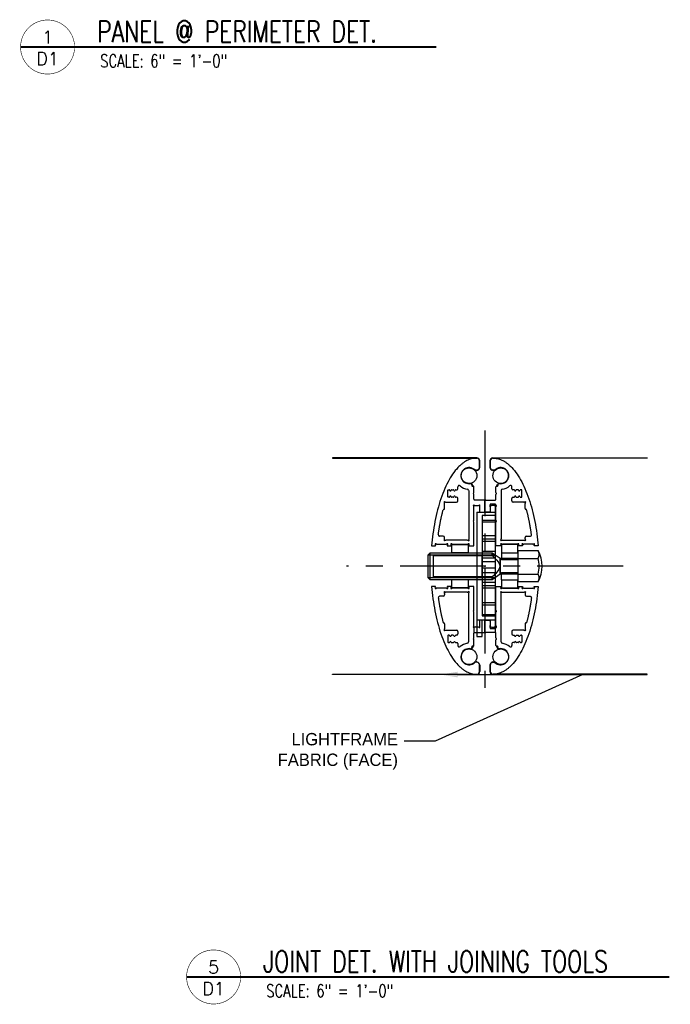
# Model space of a CAD drawing. Header units: inches. Extents: x 0 to 70.2, y -46 to 53.5.
# Tile 2 of 45: x 24.1 to 33.6, y -26 to -11.7. Entities that reach past the tile are written whole.
import ezdxf
from ezdxf import colors
from ezdxf.entities.mleader import LeaderData, LeaderLine
from ezdxf.enums import TextEntityAlignment as Align
from ezdxf.math import Vec2, Vec3

# ---------------------------------------------------------------- set-up
doc = ezdxf.new("R2010")
doc.units = ezdxf.units.IN
doc.header["$MEASUREMENT"] = 0
doc.linetypes.add('CENTER', pattern=[2, 1.25, -0.25, 0.25, -0.25])
for name, color, linetype in [('1-MOUNT', 155, 'Continuous'), ('1-PANEL EDGE', 2, 'Continuous'), ('1-REF', 4, 'Continuous'), ('1-TEXT', 2, 'Continuous'), ('1-TITLE', 4, 'Continuous')]:
    doc.layers.add(name, color=color, linetype=linetype)
doc.styles.add('TEXT', font='romans.shx')

# ---------------------------------------------------------------- blocks, each defined once
blk = doc.blocks.new('A$C5DA87F7D')
at = {"layer": '1-MOUNT'}
for p, q in [((-0.079, 1.535), (-0.079, 1.44)), ((-0.079, 1.44), (-0.079, 1.535)), ((-0.075, 1.44), (-0.075, 1.535)), ((0.075, 1.44), (0.075, 1.535)), ((0.079, 1.535), (0.079, 1.44)), ((0.079, 1.44), (0.079, 1.535)), ((-0.125, 1.397), (-0.143, 1.4)), ((-0.143, 1.4), (-0.125, 1.397)), ((-0.143, 1.396), (-0.126, 1.393)), ((-0.104, 1.403), (-0.119, 1.398)), ((-0.119, 1.398), (-0.104, 1.403)), ((-0.117, 1.394), (-0.103, 1.399)), ((0.117, 1.394), (0.103, 1.399)), ((0.104, 1.403), (0.119, 1.398)), ((0.119, 1.398), (0.104, 1.403)), ((0.125, 1.397), (0.143, 1.4)), ((0.143, 1.4), (0.125, 1.397)), ((0.143, 1.396), (0.126, 1.393)), ((-0.394, 1.125), (-0.394, 1.157)), ((-0.206, 1.203), (-0.199, 1.202)), ((-0.199, 1.202), (-0.206, 1.203)), ((-0.198, 1.206), (-0.205, 1.207)), ((-0.19, 1.195), (-0.179, 1.173)), ((-0.175, 1.175), (-0.186, 1.197)), ((-0.179, 1.173), (-0.175, 1.175)), ((-0.161, 1.073), (-0.161, 1.155)), ((0.161, 1.073), (0.161, 1.155)), ((0.175, 1.175), (0.186, 1.197)), ((0.179, 1.173), (0.175, 1.175)), ((0.19, 1.195), (0.179, 1.173)), ((0.198, 1.206), (0.205, 1.207)), ((0.206, 1.203), (0.199, 1.202)), ((0.199, 1.202), (0.206, 1.203)), ((0.394, 1.125), (0.394, 1.157)), ((-0.539, 1.011), (-0.539, 1.107)), ((-0.533, 1.113), (-0.52, 1.113)), ((-0.52, 1.005), (-0.533, 1.005)), ((-0.484, 1.113), (-0.461, 1.113)), ((-0.461, 1.005), (-0.484, 1.005)), ((-0.425, 1.113), (-0.406, 1.113)), ((-0.413, 1.005), (-0.425, 1.005)), ((-0.236, 1.104), (-0.236, 0.397)), ((-0.161, 1.039), (-0.161, 1.045)), ((-0.161, 0.976), (-0.161, 1.039)), ((0.161, 1.039), (0.161, 1.045)), ((0.161, 0.976), (0.161, 1.039)), ((0.236, 1.104), (0.236, 0.397)), ((0.425, 1.113), (0.406, 1.113)), ((0.413, 1.005), (0.425, 1.005)), ((0.484, 1.113), (0.461, 1.113)), ((0.461, 1.005), (0.484, 1.005)), ((0.533, 1.113), (0.52, 1.113)), ((0.52, 1.005), (0.533, 1.005)), ((0.539, 1.011), (0.539, 1.107)), ((-0.587, 0.839), (-0.587, 0.914)), ((-0.567, 0.933), (-0.413, 0.933)), ((-0.394, 0.953), (-0.394, 0.985)), ((-0.161, 0.669), (-0.161, 0.866)), ((-0.012, 0.964), (-0.15, 0.964)), ((-0.142, 0.886), (-0.098, 0.886)), ((-0.079, 0.866), (-0.079, 0.799)), ((0, 0.799), (0, 0.952)), ((0, 0.799), (0, 0.952)), ((0.012, 0.964), (0.15, 0.964)), ((0.157, 0.906), (0.079, 0.906)), ((0.079, 0.906), (0.079, 0.787)), ((0.079, 0.866), (0.079, 0.799)), ((0.142, 0.886), (0.098, 0.886)), ((0.157, -0.906), (0.157, 0.906)), ((0.161, 0.669), (0.161, 0.866)), ((0.394, 0.953), (0.394, 0.985)), ((0.567, 0.933), (0.413, 0.933)), ((0.587, 0.839), (0.587, 0.914)), ((-0.598, 0.827), (-0.597, 0.827)), ((-0.118, 0.787), (0.157, 0.787)), ((-0.118, 0.787), (-0.118, -1.024)), ((-0.067, 0.787), (-0.012, 0.787)), ((0.067, 0.787), (0.012, 0.787)), ((0.598, 0.827), (0.597, 0.827)), ((-0.161, 0.295), (-0.161, 0.642)), ((0.157, 0.666), (-0.039, 0.666)), ((0.157, 0.64), (-0.039, 0.64)), ((0.161, 0.295), (0.161, 0.642)), ((-0.606, 0.437), (-0.659, 0.437)), ((0.157, 0.442), (-0.039, 0.442)), ((0.606, 0.437), (0.659, 0.437)), ((-0.776, 0.295), (-0.717, 0.295)), ((-0.717, 0.295), (-0.717, 0.3)), ((-0.697, 0.319), (-0.567, 0.319)), ((-0.587, 0.397), (-0.587, 0.417)), ((-0.256, 0.378), (-0.567, 0.378)), ((-0.547, 0.3), (-0.547, 0.295)), ((-0.547, 0.295), (-0.488, 0.295)), ((-0.488, 0.295), (-0.488, 0.3)), ((-0.48, 0.197), (-0.48, 0.315)), ((-0.48, 0.315), (-0.244, 0.315)), ((-0.469, 0.319), (-0.256, 0.319)), ((-0.244, 0.315), (-0.244, 0.197)), ((-0.236, 0.3), (-0.236, 0.295)), ((-0.236, 0.295), (-0.161, 0.295)), ((0.157, 0.396), (-0.039, 0.396)), ((0.157, 0.362), (-0.039, 0.362)), ((0.236, 0.295), (0.161, 0.295)), ((0.236, 0.3), (0.236, 0.295)), ((0.48, 0.315), (0.244, 0.315)), ((0.244, 0.315), (0.244, 0.197)), ((0.256, 0.378), (0.567, 0.378)), ((0.469, 0.319), (0.256, 0.319)), ((0.48, 0.197), (0.48, 0.315)), ((0.488, 0.295), (0.488, 0.3)), ((0.547, 0.295), (0.488, 0.295)), ((0.547, 0.3), (0.547, 0.295)), ((0.697, 0.319), (0.567, 0.319)), ((0.587, 0.397), (0.587, 0.417)), ((0.717, 0.295), (0.717, 0.3)), ((0.776, 0.295), (0.717, 0.295)), ((-0.827, 0.167), (-0.797, 0.197)), ((-0.827, 0.167), (0.151, 0.167)), ((-0.827, -0.167), (-0.827, 0.167)), ((-0.797, 0.197), (0.106, 0.197)), ((-0.797, -0.197), (-0.797, 0.197)), ((-0.748, 0.154), (0.106, 0.154)), ((-0.748, -0.154), (-0.748, 0.154)), ((-0.244, 0.197), (-0.48, 0.197)), ((0.157, 0.216), (-0.039, 0.216)), ((-0.039, -0.154), (-0.039, 0.154)), ((0.157, 0.149), (-0.039, 0.149)), ((0.106, 0.154), (0.106, 0.197)), ((0.106, 0.197), (0.224, 0.118)), ((0.244, 0.197), (0.48, 0.197)), ((0.244, 0.197), (0.244, 0.118)), ((0.48, 0.228), (0.48, -0.228)), ((0.48, 0.228), (0.776, 0.228)), ((0.157, 0.116), (-0.039, 0.116)), ((0.157, 0.062), (-0.039, 0.062)), ((0.224, 0.118), (0.244, 0.098)), ((0.224, 0.118), (0.48, 0.118)), ((0.224, 0.118), (0.224, -0.118)), ((0.224, -0.118), (0.224, 0.118)), ((0.244, 0.098), (0.48, 0.098)), ((0.48, 0.114), (0.776, 0.114)), ((0.157, -0.027), (-0.039, -0.027)), ((0.157, -0.098), (-0.039, -0.098)), ((0.224, -0.118), (0.106, -0.197)), ((0.224, -0.118), (0.244, -0.098)), ((0.48, -0.118), (0.224, -0.118)), ((0.48, -0.098), (0.244, -0.098)), ((0.244, -0.197), (0.244, -0.118)), ((0.48, -0.114), (0.776, -0.114)), ((0.151, -0.167), (-0.827, -0.167)), ((-0.827, -0.167), (-0.797, -0.197)), ((0.106, -0.197), (-0.797, -0.197)), ((0.106, -0.154), (-0.748, -0.154)), ((-0.244, -0.197), (-0.48, -0.197)), ((-0.48, -0.315), (-0.48, -0.197)), ((-0.244, -0.197), (-0.244, -0.315)), ((0.157, -0.236), (-0.039, -0.236)), ((0.106, -0.197), (0.106, -0.154)), ((0.244, -0.197), (0.48, -0.197)), ((0.244, -0.197), (0.244, -0.315)), ((0.48, -0.315), (0.48, -0.197)), ((0.776, -0.228), (0.48, -0.228)), ((-0.717, -0.295), (-0.776, -0.295)), ((-0.717, -0.3), (-0.717, -0.295)), ((-0.567, -0.319), (-0.697, -0.319)), ((-0.587, -0.397), (-0.587, -0.417)), ((-0.256, -0.378), (-0.567, -0.378)), ((-0.488, -0.295), (-0.547, -0.295)), ((-0.547, -0.295), (-0.547, -0.3)), ((-0.488, -0.3), (-0.488, -0.295)), ((-0.244, -0.315), (-0.48, -0.315)), ((-0.256, -0.319), (-0.469, -0.319)), ((-0.161, -0.295), (-0.236, -0.295)), ((-0.236, -0.295), (-0.236, -0.3)), ((-0.236, -1.104), (-0.236, -0.397)), ((-0.161, -0.642), (-0.161, -0.295)), ((0.157, -0.287), (-0.039, -0.287)), ((0.157, -0.322), (-0.039, -0.322)), ((0.161, -0.642), (0.161, -0.295)), ((0.161, -0.295), (0.236, -0.295)), ((0.236, -0.295), (0.236, -0.3)), ((0.236, -1.104), (0.236, -0.397)), ((0.244, -0.315), (0.48, -0.315)), ((0.256, -0.319), (0.469, -0.319)), ((0.256, -0.378), (0.567, -0.378)), ((0.488, -0.3), (0.488, -0.295)), ((0.488, -0.295), (0.547, -0.295)), ((0.547, -0.295), (0.547, -0.3)), ((0.567, -0.319), (0.697, -0.319)), ((0.587, -0.397), (0.587, -0.417)), ((0.717, -0.3), (0.717, -0.295)), ((0.717, -0.295), (0.776, -0.295)), ((-0.606, -0.437), (-0.659, -0.437)), ((0.157, -0.534), (-0.039, -0.534)), ((0.157, -0.57), (-0.039, -0.57)), ((0.606, -0.437), (0.659, -0.437)), ((-0.161, -0.866), (-0.161, -0.669)), ((0.157, -0.71), (-0.039, -0.71)), ((0.161, -0.866), (0.161, -0.669)), ((-0.598, -0.827), (-0.597, -0.827)), ((-0.587, -0.839), (-0.587, -0.914)), ((0.157, -0.787), (-0.118, -0.787)), ((-0.079, -0.799), (-0.079, -0.866)), ((-0.012, -0.787), (-0.067, -0.787)), ((-0.039, -1.024), (-0.039, -0.787)), ((0, -0.952), (0, -0.799)), ((0, -0.952), (0, -0.799)), ((0.012, -0.787), (0.067, -0.787)), ((0.079, -0.787), (0.079, -0.906)), ((0.079, -0.799), (0.079, -0.866)), ((0.587, -0.839), (0.587, -0.914)), ((0.598, -0.827), (0.597, -0.827)), ((-0.567, -0.933), (-0.413, -0.933)), ((-0.394, -0.953), (-0.394, -0.985)), ((-0.161, -1.039), (-0.161, -0.976)), ((-0.157, -0.967), (-0.157, -0.892)), ((-0.15, -0.964), (-0.012, -0.964)), ((-0.098, -0.886), (-0.142, -0.886)), ((0.15, -0.964), (0.012, -0.964)), ((0.079, -0.906), (0.157, -0.906)), ((0.098, -0.886), (0.142, -0.886)), ((0.157, -0.967), (0.157, -0.892)), ((0.161, -1.039), (0.161, -0.976)), ((0.394, -0.953), (0.394, -0.985)), ((0.567, -0.933), (0.413, -0.933)), ((-0.539, -1.011), (-0.539, -1.107)), ((-0.52, -1.005), (-0.533, -1.005)), ((-0.533, -1.113), (-0.52, -1.113)), ((-0.461, -1.005), (-0.484, -1.005)), ((-0.484, -1.113), (-0.461, -1.113)), ((-0.413, -1.005), (-0.425, -1.005)), ((-0.425, -1.113), (-0.406, -1.113)), ((-0.394, -1.125), (-0.394, -1.157)), ((-0.161, -1.045), (-0.161, -1.039)), ((-0.161, -1.155), (-0.161, -1.073)), ((-0.118, -1.024), (-0.039, -1.024)), ((0.161, -1.045), (0.161, -1.039)), ((0.161, -1.155), (0.161, -1.073)), ((0.394, -1.125), (0.394, -1.157)), ((0.425, -1.113), (0.406, -1.113)), ((0.413, -1.005), (0.425, -1.005)), ((0.461, -1.005), (0.484, -1.005)), ((0.484, -1.113), (0.461, -1.113)), ((0.52, -1.005), (0.533, -1.005)), ((0.533, -1.113), (0.52, -1.113)), ((0.539, -1.011), (0.539, -1.107)), ((-0.206, -1.203), (-0.199, -1.202)), ((-0.206, -1.203), (-0.199, -1.202)), ((-0.198, -1.206), (-0.205, -1.207)), ((-0.19, -1.195), (-0.179, -1.173)), ((-0.175, -1.175), (-0.186, -1.197)), ((-0.179, -1.173), (-0.175, -1.175)), ((0.179, -1.173), (0.175, -1.175)), ((0.175, -1.175), (0.186, -1.197)), ((0.19, -1.195), (0.179, -1.173)), ((0.198, -1.206), (0.205, -1.207)), ((0.206, -1.203), (0.199, -1.202)), ((0.206, -1.203), (0.199, -1.202)), ((-0.143, -1.396), (-0.126, -1.393)), ((-0.125, -1.397), (-0.143, -1.4)), ((-0.125, -1.397), (-0.143, -1.4)), ((-0.104, -1.403), (-0.119, -1.398)), ((-0.104, -1.403), (-0.119, -1.398)), ((-0.117, -1.394), (-0.103, -1.399)), ((0.117, -1.394), (0.103, -1.399)), ((0.104, -1.403), (0.119, -1.398)), ((0.104, -1.403), (0.119, -1.398)), ((0.125, -1.397), (0.143, -1.4)), ((0.125, -1.397), (0.143, -1.4)), ((0.143, -1.396), (0.126, -1.393)), ((-0.079, -1.535), (-0.079, -1.44)), ((-0.079, -1.535), (-0.079, -1.44)), ((-0.075, -1.44), (-0.075, -1.535)), ((0.075, -1.44), (0.075, -1.535)), ((0.079, -1.535), (0.079, -1.44)), ((0.079, -1.535), (0.079, -1.44))]:
    blk.add_line(p, q, dxfattribs=at)
blk.add_lwpolyline([(-0.039, -0.723), (0.157, -0.723), (0.157, 0.738), (-0.039, 0.738), (-0.039, -0.723)], dxfattribs=at)
for centre in [(-0.231, 1.319), (0.231, 1.319), (-0.231, -1.319), (0.231, -1.319)]:
    blk.add_circle(centre, 0.114, dxfattribs=at)
for centre, radius, start, end in [((-0.118, 1.535), 0.0433, 360, 90), ((0.118, 1.535), 0.0433, 90, 180), ((-0.231, 1.319), 0.118, 44.6831, 280.7063), ((-0.231, 1.319), 0.118, 44.6831, 280.7063), ((-0.118, 1.535), 0.0394, 0, 90), ((-0.118, 1.535), 0.0394, 0, 90), ((-0.118, 1.44), 0.0394, 290.3422, 0), ((-0.118, 1.44), 0.0394, 290.3422, 0), ((-0.118, 1.44), 0.0433, 290.3422, 360), ((0.118, 1.44), 0.0433, 180, 249.6578), ((0.118, 1.535), 0.0394, 90, 180), ((0.118, 1.535), 0.0394, 90, 180), ((0.118, 1.44), 0.0394, 180, 249.6578), ((0.118, 1.44), 0.0394, 180, 249.6578), ((0.231, 1.319), 0.118, 259.2937, 135.3169), ((0.231, 1.319), 0.118, 259.2937, 135.3169), ((-0.141, 1.408), 0.00787, 224.6831, 260.3422), ((-0.141, 1.408), 0.00787, 224.6831, 260.3422), ((-0.123, 1.409), 0.0157, 260.3422, 290.3422), ((-0.123, 1.409), 0.0118, 260.3422, 290.3422), ((-0.123, 1.409), 0.0118, 260.3422, 290.3422), ((0.123, 1.409), 0.0157, 249.6578, 279.6578), ((0.123, 1.409), 0.0118, 249.6578, 279.6578), ((0.123, 1.409), 0.0118, 249.6578, 279.6578), ((0.141, 1.408), 0.00787, 279.6578, 315.3169), ((0.141, 1.408), 0.00787, 279.6578, 315.3169), ((-0.374, 1.157), 0.0197, 48.592, 180), ((-0.231, 1.319), 0.197, 228.592, 263.3409), ((-0.207, 1.195), 0.00787, 80.3422, 100.7063), ((-0.207, 1.195), 0.00787, 80.3422, 100.7063), ((-0.201, 1.19), 0.0118, 24.3586, 80.3422), ((-0.201, 1.19), 0.0118, 328.375, 80.3422), ((-0.201, 1.19), 0.0157, 24.612, 80.3422), ((-0.18, 1.178), 0.0118, 148.375, 287.8118), ((-0.173, 1.155), 0.0118, 0, 107.8118), ((0.173, 1.155), 0.0118, 72.1882, 180), ((0.18, 1.178), 0.0118, 252.1882, 31.625), ((0.201, 1.19), 0.0157, 99.6578, 155.388), ((0.201, 1.19), 0.0118, 99.6578, 211.625), ((0.201, 1.19), 0.0118, 99.6578, 155.6414), ((0.207, 1.195), 0.00787, 79.2937, 99.6578), ((0.207, 1.195), 0.00787, 79.2937, 99.6578), ((0.231, 1.319), 0.197, 276.6591, 311.408), ((0.374, 1.157), 0.0197, 0, 131.408), ((-0.533, 1.107), 0.00591, 90, 180), ((-0.533, 1.011), 0.00591, 180, 270), ((-0.52, 1.105), 0.00787, 6.3794, 90), ((-0.52, 1.013), 0.00787, 270, 353.6206), ((-0.502, 1.107), 0.00984, 186.3794, 353.6206), ((-0.502, 1.011), 0.00984, 6.3794, 173.6206), ((-0.484, 1.105), 0.00787, 90, 173.6206), ((-0.484, 1.013), 0.00787, 186.3794, 270), ((-0.461, 1.105), 0.00787, 6.3794, 90), ((-0.461, 1.013), 0.00787, 270, 353.6206), ((-0.443, 1.107), 0.00984, 186.3794, 353.6206), ((-0.443, 1.011), 0.00984, 6.3794, 173.6206), ((-0.425, 1.105), 0.00787, 90, 173.6206), ((-0.425, 1.013), 0.00787, 186.3794, 270), ((-0.413, 0.985), 0.0197, 0, 90), ((-0.406, 1.125), 0.0118, 270, 0), ((-0.256, 1.104), 0.0197, 0, 83.3409), ((-0.161, 1.059), 0.00787, 120, 240), ((-0.169, 1.073), 0.00787, 300, 0), ((-0.169, 1.045), 0.00787, 0, 60), ((0.169, 1.073), 0.00787, 180, 240), ((0.169, 1.045), 0.00787, 120, 180), ((0.161, 1.059), 0.00787, 300, 60), ((0.256, 1.104), 0.0197, 96.6591, 180), ((0.406, 1.125), 0.0118, 180, 270), ((0.413, 0.985), 0.0197, 90, 180), ((0.425, 1.105), 0.00787, 6.3794, 90), ((0.425, 1.013), 0.00787, 270, 353.6206), ((0.443, 1.107), 0.00984, 186.3794, 353.6206), ((0.443, 1.011), 0.00984, 6.3794, 173.6206), ((0.461, 1.105), 0.00787, 90, 173.6206), ((0.461, 1.013), 0.00787, 186.3794, 270), ((0.484, 1.105), 0.00787, 6.3794, 90), ((0.484, 1.013), 0.00787, 270, 353.6206), ((0.502, 1.107), 0.00984, 186.3794, 353.6206), ((0.502, 1.011), 0.00984, 6.3794, 173.6206), ((0.52, 1.105), 0.00787, 90, 173.6206), ((0.52, 1.013), 0.00787, 186.3794, 270), ((0.533, 1.107), 0.00591, 0, 90), ((0.533, 1.011), 0.00591, 270, 0), ((-0.587, 0.933), 0.00787, 45.5847, 224.4153), ((-0.606, 0.914), 0.0197, 0, 44.4153), ((-0.567, 0.953), 0.0197, 225.5847, 270), ((-0.413, 0.953), 0.0197, 270, 0), ((-0.161, 0.886), 0.00787, 45.5847, 224.4153), ((-0.181, 0.866), 0.0197, 0, 44.4153), ((-0.15, 0.976), 0.0118, 180, 270), ((-0.142, 0.905), 0.0197, 225.5847, 270), ((-0.098, 0.905), 0.0197, 270, 314.4153), ((-0.079, 0.886), 0.00787, 315.5847, 134.4153), ((-0.059, 0.866), 0.0197, 135.5847, 180), ((-0.012, 0.952), 0.0118, 0, 90), ((0.012, 0.952), 0.0118, 90, 180), ((0.079, 0.886), 0.00787, 45.5847, 224.4153), ((0.059, 0.866), 0.0197, 0, 44.4153), ((0.098, 0.905), 0.0197, 225.5847, 270), ((0.142, 0.905), 0.0197, 270, 314.4153), ((0.15, 0.976), 0.0118, 270, 0), ((0.161, 0.886), 0.00787, 315.5847, 134.4153), ((0.181, 0.866), 0.0197, 135.5847, 180), ((0.413, 0.953), 0.0197, 180, 270), ((0.567, 0.953), 0.0197, 270, 314.4153), ((0.587, 0.933), 0.00787, 315.5847, 134.4153), ((0.606, 0.914), 0.0197, 135.5847, 180), ((-0.597, 0.815), 0.0118, 95.9265, 165.0366), ((-0.598, 0.839), 0.0118, 275.9265, 0), ((-0.067, 0.799), 0.0118, 180, 270), ((-0.012, 0.799), 0.0118, 270, 0), ((0.012, 0.799), 0.0118, 180, 270), ((0.067, 0.799), 0.0118, 270, 0), ((0.598, 0.839), 0.0118, 180, 264.0735), ((0.597, 0.815), 0.0118, 14.9634, 84.0735), ((-0.161, 0.656), 0.00787, 120, 240), ((-0.169, 0.669), 0.00787, 300, 0), ((-0.169, 0.642), 0.00787, 360, 60), ((0.169, 0.669), 0.00787, 180, 240), ((0.169, 0.642), 0.00787, 120, 180), ((0.161, 0.656), 0.00787, 300, 60), ((-0.659, 0.457), 0.0197, 172.436, 270), ((-0.606, 0.417), 0.0197, 0, 90), ((0.606, 0.417), 0.0197, 90, 180), ((0.659, 0.457), 0.0197, 270, 7.564), ((-0.717, 0.319), 0.00787, 45.5847, 224.4153), ((-0.736, 0.3), 0.0197, 0, 44.4153), ((-0.697, 0.339), 0.0197, 225.5847, 270), ((-0.587, 0.378), 0.00787, 135.5847, 314.4153), ((-0.606, 0.397), 0.0197, 315.5847, 0), ((-0.567, 0.358), 0.0197, 90, 134.4153), ((-0.567, 0.339), 0.0197, 270, 314.4153), ((-0.547, 0.319), 0.00787, 315.5847, 134.4153), ((-0.528, 0.3), 0.0197, 135.5847, 180), ((-0.488, 0.319), 0.00787, 45.5847, 224.4153), ((-0.508, 0.3), 0.0197, 0, 44.4153), ((-0.469, 0.339), 0.0197, 225.5847, 270), ((-0.256, 0.358), 0.0197, 45.5847, 90), ((-0.256, 0.339), 0.0197, 270, 314.4153), ((-0.236, 0.378), 0.00787, 225.5847, 44.4153), ((-0.236, 0.319), 0.00787, 315.5847, 134.4153), ((-0.217, 0.397), 0.0197, 180, 224.4153), ((-0.217, 0.3), 0.0197, 135.5847, 180), ((0.236, 0.378), 0.00787, 135.5847, 314.4153), ((0.236, 0.319), 0.00787, 45.5847, 224.4153), ((0.217, 0.397), 0.0197, 315.5847, 0), ((0.217, 0.3), 0.0197, 0, 44.4153), ((0.256, 0.358), 0.0197, 90, 134.4153), ((0.256, 0.339), 0.0197, 225.5847, 270), ((0.469, 0.339), 0.0197, 270, 314.4153), ((0.488, 0.319), 0.00787, 315.5847, 134.4153), ((0.508, 0.3), 0.0197, 135.5847, 180), ((0.547, 0.319), 0.00787, 45.5847, 224.4153), ((0.528, 0.3), 0.0197, 0, 44.4153), ((0.567, 0.339), 0.0197, 225.5847, 270), ((0.567, 0.358), 0.0197, 45.5847, 90), ((0.587, 0.378), 0.00787, 225.5847, 44.4153), ((0.606, 0.397), 0.0197, 180, 224.4153), ((0.697, 0.339), 0.0197, 270, 314.4153), ((0.717, 0.319), 0.00787, 315.5847, 134.4153), ((0.736, 0.3), 0.0197, 135.5847, 180), ((0.362, 0), 0.472, 331.0967, 28.9033), ((0.362, 0), 0.429, 344.5677, 15.4323), ((-0.717, -0.319), 0.00787, 135.5847, 314.4153), ((-0.736, -0.3), 0.0197, 315.5847, 0), ((-0.697, -0.339), 0.0197, 90, 134.4153), ((-0.606, -0.417), 0.0197, 270, 0), ((-0.587, -0.378), 0.00787, 45.5847, 224.4153), ((-0.606, -0.397), 0.0197, 0, 44.4153), ((-0.567, -0.358), 0.0197, 225.5847, 270), ((-0.567, -0.339), 0.0197, 45.5847, 90), ((-0.547, -0.319), 0.00787, 225.5847, 44.4153), ((-0.528, -0.3), 0.0197, 180, 224.4153), ((-0.488, -0.319), 0.00787, 135.5847, 314.4153), ((-0.508, -0.3), 0.0197, 315.5847, 0), ((-0.469, -0.339), 0.0197, 90, 134.4153), ((-0.256, -0.339), 0.0197, 45.5847, 90), ((-0.256, -0.358), 0.0197, 270, 314.4153), ((-0.236, -0.319), 0.00787, 225.5847, 44.4153), ((-0.236, -0.378), 0.00787, 315.5847, 134.4153), ((-0.217, -0.3), 0.0197, 180, 224.4153), ((-0.217, -0.397), 0.0197, 135.5847, 180), ((0.236, -0.319), 0.00787, 135.5847, 314.4153), ((0.236, -0.378), 0.00787, 45.5847, 224.4153), ((0.217, -0.3), 0.0197, 315.5847, 0), ((0.217, -0.397), 0.0197, 0, 44.4153), ((0.256, -0.339), 0.0197, 90, 134.4153), ((0.256, -0.358), 0.0197, 225.5847, 270), ((0.469, -0.339), 0.0197, 45.5847, 90), ((0.488, -0.319), 0.00787, 225.5847, 44.4153), ((0.508, -0.3), 0.0197, 180, 224.4153), ((0.547, -0.319), 0.00787, 135.5847, 314.4153), ((0.528, -0.3), 0.0197, 315.5847, 0), ((0.567, -0.339), 0.0197, 90, 134.4153), ((0.567, -0.358), 0.0197, 270, 314.4153), ((0.587, -0.378), 0.00787, 315.5847, 134.4153), ((0.606, -0.397), 0.0197, 135.5847, 180), ((0.606, -0.417), 0.0197, 180, 270), ((0.697, -0.339), 0.0197, 45.5847, 90), ((0.717, -0.319), 0.00787, 225.5847, 44.4153), ((0.736, -0.3), 0.0197, 180, 224.4153), ((-0.659, -0.457), 0.0197, 90, 187.564), ((0.659, -0.457), 0.0197, 352.436, 90), ((-0.161, -0.656), 0.00787, 120, 240), ((-0.169, -0.642), 0.00787, 300, 0), ((-0.169, -0.669), 0.00787, 360, 60), ((0.169, -0.642), 0.00787, 180, 240), ((0.169, -0.669), 0.00787, 120, 180), ((0.161, -0.656), 0.00787, 300, 60), ((-0.597, -0.815), 0.0118, 194.9634, 264.0735), ((-0.598, -0.839), 0.0118, 0, 84.0735), ((-0.067, -0.799), 0.0118, 90, 180), ((-0.012, -0.799), 0.0118, 0, 90), ((0.012, -0.799), 0.0118, 90, 180), ((0.067, -0.799), 0.0118, 0, 90), ((0.598, -0.839), 0.0118, 95.9265, 180), ((0.597, -0.815), 0.0118, 275.9265, 345.0366), ((-0.587, -0.933), 0.00787, 135.5847, 314.4153), ((-0.606, -0.914), 0.0197, 315.5847, 0), ((-0.567, -0.953), 0.0197, 90, 134.4153), ((-0.413, -0.953), 0.0197, 0, 90), ((-0.413, -0.985), 0.0197, 270, 0), ((-0.161, -0.886), 0.00787, 135.5847, 300), ((-0.181, -0.866), 0.0197, 315.5847, 0), ((-0.15, -0.976), 0.0118, 131.8103, 180), ((-0.161, -0.886), 0.00787, 300, 314.4153), ((-0.15, -0.976), 0.0118, 90, 131.8103), ((-0.142, -0.905), 0.0197, 90, 134.4153), ((-0.098, -0.905), 0.0197, 45.5847, 90), ((-0.079, -0.886), 0.00787, 225.5847, 44.4153), ((-0.059, -0.866), 0.0197, 180, 224.4153), ((-0.012, -0.952), 0.0118, 270, 0), ((0.012, -0.952), 0.0118, 180, 270), ((0.079, -0.886), 0.00787, 135.5847, 314.4153), ((0.059, -0.866), 0.0197, 315.5847, 0), ((0.098, -0.905), 0.0197, 90, 134.4153), ((0.142, -0.905), 0.0197, 45.5847, 90), ((0.15, -0.976), 0.0118, 48.1897, 90), ((0.161, -0.886), 0.00787, 225.5847, 240), ((0.161, -0.886), 0.00787, 240, 44.4153), ((0.15, -0.976), 0.0118, 0, 48.1897), ((0.181, -0.866), 0.0197, 180, 224.4153), ((0.413, -0.953), 0.0197, 90, 180), ((0.413, -0.985), 0.0197, 180, 270), ((0.567, -0.953), 0.0197, 45.5847, 90), ((0.587, -0.933), 0.00787, 225.5847, 44.4153), ((0.606, -0.914), 0.0197, 180, 224.4153), ((-0.533, -1.011), 0.00591, 90, 180), ((-0.533, -1.107), 0.00591, 180, 270), ((-0.52, -1.013), 0.00787, 6.3794, 90), ((-0.52, -1.105), 0.00787, 270, 353.6206), ((-0.502, -1.011), 0.00984, 186.3794, 353.6206), ((-0.502, -1.107), 0.00984, 6.3794, 173.6206), ((-0.484, -1.013), 0.00787, 90, 173.6206), ((-0.484, -1.105), 0.00787, 186.3794, 270), ((-0.461, -1.013), 0.00787, 6.3794, 90), ((-0.461, -1.105), 0.00787, 270, 353.6206), ((-0.443, -1.011), 0.00984, 186.3794, 353.6206), ((-0.443, -1.107), 0.00984, 6.3794, 173.6206), ((-0.425, -1.013), 0.00787, 90, 173.6206), ((-0.425, -1.105), 0.00787, 186.3794, 270), ((-0.406, -1.125), 0.0118, 0, 90), ((-0.231, -1.319), 0.197, 96.6591, 131.408), ((-0.256, -1.104), 0.0197, 276.6591, 0), ((-0.161, -1.059), 0.00787, 120, 240), ((-0.169, -1.045), 0.00787, 300, 0), ((-0.169, -1.073), 0.00787, 0, 60), ((0.169, -1.045), 0.00787, 180, 240), ((0.169, -1.073), 0.00787, 120, 180), ((0.161, -1.059), 0.00787, 300, 60), ((0.256, -1.104), 0.0197, 180, 263.3409), ((0.231, -1.319), 0.197, 48.592, 83.3409), ((0.406, -1.125), 0.0118, 90, 180), ((0.425, -1.013), 0.00787, 6.3794, 90), ((0.425, -1.105), 0.00787, 270, 353.6206), ((0.443, -1.011), 0.00984, 186.3794, 353.6206), ((0.443, -1.107), 0.00984, 6.3794, 173.6206), ((0.461, -1.013), 0.00787, 90, 173.6206), ((0.461, -1.105), 0.00787, 186.3794, 270), ((0.484, -1.013), 0.00787, 6.3794, 90), ((0.484, -1.105), 0.00787, 270, 353.6206), ((0.502, -1.011), 0.00984, 186.3794, 353.6206), ((0.502, -1.107), 0.00984, 6.3794, 173.6206), ((0.52, -1.013), 0.00787, 90, 173.6206), ((0.52, -1.105), 0.00787, 186.3794, 270), ((0.533, -1.011), 0.00591, 0, 90), ((0.533, -1.107), 0.00591, 270, 0), ((-0.374, -1.157), 0.0197, 180, 311.408), ((-0.231, -1.319), 0.118, 79.2937, 315.3169), ((-0.231, -1.319), 0.118, 79.2937, 315.3169), ((-0.207, -1.195), 0.00787, 259.2937, 279.6578), ((-0.207, -1.195), 0.00787, 259.2937, 279.6578), ((-0.201, -1.19), 0.0118, 279.6578, 31.625), ((-0.201, -1.19), 0.0118, 279.6578, 335.6414), ((-0.201, -1.19), 0.0157, 279.6578, 335.388), ((-0.18, -1.178), 0.0118, 72.1882, 211.625), ((-0.173, -1.155), 0.0118, 252.1882, 0), ((0.231, -1.319), 0.118, 224.6831, 100.7063), ((0.231, -1.319), 0.118, 224.6831, 100.7063), ((0.173, -1.155), 0.0118, 180, 287.8118), ((0.18, -1.178), 0.0118, 328.375, 107.8118), ((0.201, -1.19), 0.0157, 204.612, 260.3422), ((0.201, -1.19), 0.0118, 148.375, 260.3422), ((0.201, -1.19), 0.0118, 204.3586, 260.3422), ((0.207, -1.195), 0.00787, 260.3422, 280.7063), ((0.207, -1.195), 0.00787, 260.3422, 280.7063), ((0.374, -1.157), 0.0197, 228.592, 0), ((-0.141, -1.408), 0.00787, 99.6578, 135.3169), ((-0.141, -1.408), 0.00787, 99.6578, 135.3169), ((-0.123, -1.409), 0.0157, 69.6578, 99.6578), ((-0.123, -1.409), 0.0118, 69.6578, 99.6578), ((-0.123, -1.409), 0.0118, 69.6578, 99.6578), ((-0.118, -1.44), 0.0394, 0, 69.6578), ((-0.118, -1.44), 0.0394, 0, 69.6578), ((-0.118, -1.44), 0.0433, 0, 69.6578), ((0.118, -1.44), 0.0433, 110.3422, 180), ((0.118, -1.44), 0.0394, 110.3422, 180), ((0.118, -1.44), 0.0394, 110.3422, 180), ((0.123, -1.409), 0.0157, 80.3422, 110.3422), ((0.123, -1.409), 0.0118, 80.3422, 110.3422), ((0.123, -1.409), 0.0118, 80.3422, 110.3422), ((0.141, -1.408), 0.00787, 44.6831, 80.3422), ((0.141, -1.408), 0.00787, 44.6831, 80.3422), ((-0.118, -1.535), 0.0394, 270, 0), ((-0.118, -1.535), 0.0433, 270, 0), ((-0.118, -1.535), 0.0394, 270, 0), ((0.118, -1.535), 0.0433, 180, 270), ((0.118, -1.535), 0.0394, 180, 270), ((0.118, -1.535), 0.0394, 180, 270)]:
    blk.add_arc(centre, radius, start, end, dxfattribs=at)
for points, weights in [([(-0.118, 1.575), (-0.672, 1.575), (-0.776, 0.295)], [1, 0.744809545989, 0.934301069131]), ([(0.118, 1.575), (0.672, 1.575), (0.776, 0.295)], [1, 0.744809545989, 0.934301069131]), ([(-0.776, -0.295), (-0.672, -1.575), (-0.118, -1.575)], [0.934301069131, 0.744809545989, 1]), ([(0.776, -0.295), (0.672, -1.575), (0.118, -1.575)], [0.934300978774, 0.744809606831, 1])]:
    blk.add_rational_spline(points, weights, degree=2, dxfattribs=at)
for points in [[(-0.205, 1.207), (-0.208, 1.207), (-0.21, 1.207), (-0.273, 1.195), (-0.316, 1.243), (-0.359, 1.291), (-0.34, 1.353), (-0.321, 1.415), (-0.258, 1.43), (-0.195, 1.445), (-0.15, 1.399), (-0.147, 1.397), (-0.143, 1.396)], [(0.205, 1.207), (0.208, 1.207), (0.21, 1.207), (0.273, 1.195), (0.316, 1.243), (0.359, 1.291), (0.34, 1.353), (0.321, 1.415), (0.258, 1.43), (0.195, 1.445), (0.15, 1.399), (0.147, 1.397), (0.143, 1.396)], [(-0.205, -1.207), (-0.208, -1.207), (-0.21, -1.207), (-0.273, -1.195), (-0.316, -1.243), (-0.359, -1.291), (-0.34, -1.353), (-0.321, -1.415), (-0.258, -1.43), (-0.195, -1.445), (-0.15, -1.399), (-0.147, -1.397), (-0.143, -1.396)], [(0.205, -1.207), (0.208, -1.207), (0.21, -1.207), (0.273, -1.195), (0.316, -1.243), (0.359, -1.291), (0.34, -1.353), (0.321, -1.415), (0.258, -1.43), (0.195, -1.445), (0.15, -1.399), (0.147, -1.397), (0.143, -1.396)]]:
    blk.add_rational_spline(points, [1, 0.984250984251, 1, 0.870330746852, 1, 0.870330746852, 1, 0.870330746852, 1, 0.870330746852, 1, 0.951971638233, 1], degree=2, knots=[0.485931, 0.485931, 0.485931, 0.557015, 0.557015, 3.646552, 3.646552, 6.736089, 6.736089, 9.825626, 9.825626, 12.915162, 12.915162, 13.039636, 13.039636, 13.039636], dxfattribs=at)
for points, knots in [([(-0.679, 0.459), (-0.678, 0.465), (-0.676, 0.477), (-0.674, 0.496), (-0.671, 0.515), (-0.668, 0.534), (-0.665, 0.553), (-0.662, 0.571), (-0.66, 0.586), (-0.657, 0.598), (-0.655, 0.611), (-0.652, 0.627), (-0.648, 0.645), (-0.645, 0.664), (-0.641, 0.683), (-0.637, 0.702), (-0.633, 0.72), (-0.629, 0.738), (-0.624, 0.757), (-0.62, 0.775), (-0.615, 0.793), (-0.611, 0.807), (-0.609, 0.816), (-0.609, 0.818)], [11.698723, 11.698723, 11.698723, 11.698723, 12.145572, 12.640069, 13.133857, 13.627441, 14.120055, 14.533951, 15.025189, 15.270453, 15.515401, 16.004454, 16.492219, 16.978563, 17.463354, 17.946461, 18.427751, 18.907094, 19.384356, 19.859344, 20.331883, 20.801934, 20.989975, 20.989975, 20.989975, 20.989975]), ([(0.679, 0.459), (0.678, 0.465), (0.676, 0.477), (0.674, 0.496), (0.671, 0.515), (0.668, 0.534), (0.665, 0.553), (0.662, 0.571), (0.66, 0.586), (0.657, 0.598), (0.655, 0.611), (0.652, 0.627), (0.648, 0.645), (0.645, 0.664), (0.641, 0.683), (0.637, 0.702), (0.633, 0.72), (0.629, 0.738), (0.624, 0.757), (0.62, 0.775), (0.615, 0.793), (0.611, 0.807), (0.609, 0.816), (0.609, 0.818)], [11.698723, 11.698723, 11.698723, 11.698723, 12.145572, 12.640069, 13.133857, 13.627441, 14.120055, 14.533951, 15.025189, 15.270453, 15.515401, 16.004454, 16.492219, 16.978563, 17.463354, 17.946461, 18.427751, 18.907094, 19.384356, 19.859344, 20.331883, 20.801934, 20.989975, 20.989975, 20.989975, 20.989975]), ([(0.106, 0.154), (0.13, 0.134), (0.156, 0.11), (0.196, 0.063), (0.217, 0.033), (0.217, 0), (0.217, -0.033), (0.196, -0.063), (0.156, -0.11), (0.13, -0.134), (0.106, -0.154)], [-5.095765, -5.095765, -5.095765, -5.095765, -2.520096, -2.520096, 0, 0, 0, 2.355191, 2.355191, 4.798124, 4.798124, 4.798124, 4.798124]), ([(0.776, 0.114), (0.786, 0.133), (0.791, 0.152), (0.791, 0.191), (0.786, 0.21), (0.776, 0.228)], [-5.869617, -5.869617, -5.869617, -5.869617, -2.934545, -2.934545, 0, 0, 0, 0]), ([(0.776, -0.228), (0.781, -0.219), (0.785, -0.21), (0.79, -0.191), (0.791, -0.181), (0.791, -0.152), (0.786, -0.133), (0.776, -0.114)], [-5.869643, -5.869643, -5.869643, -5.869643, -4.402626, -4.402626, -2.936678, -2.936678, 0, 0, 0, 0]), ([(-0.679, -0.459), (-0.678, -0.465), (-0.676, -0.477), (-0.674, -0.496), (-0.671, -0.515), (-0.668, -0.534), (-0.665, -0.553), (-0.662, -0.571), (-0.66, -0.586), (-0.657, -0.598), (-0.655, -0.611), (-0.652, -0.627), (-0.648, -0.645), (-0.645, -0.664), (-0.641, -0.683), (-0.637, -0.702), (-0.633, -0.72), (-0.629, -0.738), (-0.624, -0.757), (-0.62, -0.775), (-0.615, -0.793), (-0.611, -0.807), (-0.609, -0.816), (-0.609, -0.818)], [11.698723, 11.698723, 11.698723, 11.698723, 12.145572, 12.640069, 13.133857, 13.627441, 14.120055, 14.533951, 15.025189, 15.270453, 15.515401, 16.004454, 16.492219, 16.978563, 17.463354, 17.946461, 18.427751, 18.907094, 19.384356, 19.859344, 20.331883, 20.801934, 20.989975, 20.989975, 20.989975, 20.989975]), ([(0.679, -0.459), (0.678, -0.465), (0.676, -0.477), (0.674, -0.496), (0.671, -0.515), (0.668, -0.534), (0.665, -0.553), (0.662, -0.571), (0.66, -0.586), (0.657, -0.598), (0.655, -0.611), (0.652, -0.627), (0.648, -0.645), (0.645, -0.664), (0.641, -0.683), (0.637, -0.702), (0.633, -0.72), (0.629, -0.738), (0.624, -0.757), (0.62, -0.775), (0.615, -0.793), (0.611, -0.807), (0.609, -0.816), (0.609, -0.818)], [11.698723, 11.698723, 11.698723, 11.698723, 12.145572, 12.640069, 13.133857, 13.627441, 14.120055, 14.533951, 15.025189, 15.270453, 15.515401, 16.004454, 16.492219, 16.978563, 17.463354, 17.946461, 18.427751, 18.907094, 19.384356, 19.859344, 20.331883, 20.801934, 20.989975, 20.989975, 20.989975, 20.989975])]:
    blk.add_open_spline(points, degree=3, knots=knots, dxfattribs=at)
blk.add_point((0, 0), dxfattribs=at)
blk.add_point((0, 0), dxfattribs=at)
blk = doc.blocks.new('*U97')
at = {"layer": '1-TITLE', "const_width": 0.00651}
blk.add_lwpolyline([(0, 0, 1), (0.628, 0, 0.414214), (0.314, 0.314, 0.414214), (0, 0, 2.926408)], format="xyb", dxfattribs=at)
at = {"layer": '1-TITLE', "const_width": 0.02}
blk.add_lwpolyline([(0, 0), (4.83, 0)], dxfattribs=at)
at = {"layer": '1-TEXT', "color": 2, "style": 'TEXT'}
blk.add_attdef('VIEWNAME', (0.89, 0.061), '', height=0.25, dxfattribs=at)
at = {"layer": '1-TEXT', "style": 'TEXT'}
for tag, p in [('DETAIL#', (0.301, 0.094)), ('SHEET#', (0.306, -0.207))]:
    blk.add_attdef(tag, text='', height=0.125, dxfattribs=at).set_placement(p, align=Align.CENTER)
for tag, p in [('NOTE1', (0.926, -0.281)), ('NOTE2', (0.926, -0.463)), ('NOTE3', (0.926, -0.655)), ('NOTE4', (0.926, -0.832))]:
    blk.add_attdef(tag, p, '', height=0.125, dxfattribs=at)
blk = doc.blocks.new('*U99')
at = {"layer": '1-TITLE', "const_width": 0.00651}
blk.add_lwpolyline([(0, 0, 1), (0.628, 0, 0.414214), (0.314, 0.314, 0.414214), (0, 0, 2.926408)], format="xyb", dxfattribs=at)
at = {"layer": '1-TITLE', "const_width": 0.02}
blk.add_lwpolyline([(0, 0), (5.611, 0)], dxfattribs=at)
at = {"layer": '1-TEXT', "color": 2, "style": 'TEXT'}
blk.add_attdef('VIEWNAME', (0.89, 0.061), '', height=0.25, dxfattribs=at)
at = {"layer": '1-TEXT', "style": 'TEXT'}
for tag, p in [('DETAIL#', (0.301, 0.094)), ('SHEET#', (0.306, -0.207))]:
    blk.add_attdef(tag, text='', height=0.125, dxfattribs=at).set_placement(p, align=Align.CENTER)
for tag, p in [('NOTE1', (0.926, -0.281)), ('NOTE2', (0.926, -0.463)), ('NOTE3', (0.926, -0.655)), ('NOTE4', (0.926, -0.832))]:
    blk.add_attdef(tag, p, '', height=0.125, dxfattribs=at)

msp = doc.modelspace()

# ---------------------------------------------------------------- linework, layer by layer
at = {"layer": '1-PANEL EDGE'}
for p, q in [((28.663428, -18.08171), (28.663428, -18.085647)), ((30.766225, -18.08171), (28.663428, -18.08171)), ((28.663428, -18.085647), (30.766225, -18.085647)), ((31.002446, -18.08171), (33.250111, -18.08171)), ((33.250111, -18.085647), (31.002446, -18.085647)), ((33.250111, -18.08171), (33.250111, -18.085647)), ((28.663428, -21.23919), (28.663428, -21.235253)), ((28.663428, -21.235253), (30.766225, -21.235253)), ((30.766225, -21.23919), (28.663428, -21.23919)), ((33.250111, -21.235253), (31.002446, -21.235253)), ((31.002446, -21.23919), (33.250111, -21.23919)), ((33.250111, -21.23919), (33.250111, -21.235253))]:
    msp.add_line(p, q, dxfattribs=at)
at = {"layer": '1-REF', "linetype": 'CENTER'}
for p, q in [((30.884335, -17.683712), (30.884335, -21.637188)), ((32.89864, -19.66045), (28.870031, -19.66045))]:
    msp.add_line(p, q, dxfattribs=at)

# ---------------------------------------------------------------- block references
at = {"layer": '1-MOUNT'}
msp.add_blockref('A$C5DA87F7D', (30.884335, -19.66045), dxfattribs=at)
at = {"layer": '1-TITLE'}
ref = msp.add_blockref('*U97', (24.118076, -12.096719), dxfattribs=dict(at, xscale=1.254172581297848, yscale=1.254172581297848, zscale=1.254172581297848))
ref.add_attrib('VIEWNAME', 'PANEL @ PERIMETER DET.', (25.234417, -12.027559), dxfattribs={"color": 2, "height": 0.31249502, "style": 'TEXT', "width": 0.75})
ref.add_attrib('DETAIL#', '1', dxfattribs={"color": 2, "height": 0.1875, "style": 'TEXT'}).set_placement((24.512165, -11.952951), align=Align.MIDDLE_CENTER)
ref.add_attrib('SHEET#', 'D1', dxfattribs={"color": 2, "height": 0.1875, "style": 'TEXT'}).set_placement((24.512165, -12.266504), align=Align.MIDDLE_CENTER)
ref.add_attrib('NOTE1', 'SCALE: 6" = 1\'-0"', dxfattribs={"color": 2, "height": 0.1875, "style": 'TEXT', "width": 0.75}).set_placement((25.279614, -12.448712), align=Align.BOTTOM_LEFT)
ref = msp.add_blockref('*U99', (26.537513, -25.644793), dxfattribs=dict(at, xscale=1.254172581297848, yscale=1.254172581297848, zscale=1.254172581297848))
ref.add_attrib('VIEWNAME', 'JOINT DET. WITH JOINING TOOLS', (27.653855, -25.575633), dxfattribs={"color": 2, "height": 0.31249502, "style": 'TEXT', "width": 0.75})
ref.add_attrib('DETAIL#', '5', dxfattribs={"color": 2, "height": 0.1875, "style": 'TEXT'}).set_placement((26.931603, -25.501024), align=Align.MIDDLE_CENTER)
ref.add_attrib('SHEET#', 'D1', dxfattribs={"color": 2, "height": 0.1875, "style": 'TEXT'}).set_placement((26.931603, -25.814577), align=Align.MIDDLE_CENTER)
ref.add_attrib('NOTE1', 'SCALE: 6" = 1\'-0"', dxfattribs={"color": 2, "height": 0.1875, "style": 'TEXT', "width": 0.75}).set_placement((27.699052, -25.996786), align=Align.BOTTOM_LEFT)

# ---------------------------------------------------------------- leaders
at = {"layer": '1-TEXT'}
ml = msp.add_multileader_mtext('Standard', dxfattribs=at)
ml.set_content('{\\Farchd|c0;\\W1;\\C3;LIGHTFRAME FABRIC (FACE)}', color=256, style='TEXT')
ml.set_leader_properties(color=4, linetype='ByLayer', lineweight=-1)
ml.build(insert=Vec2(0, 0))
ml.multileader.update_dxf_attribs({"dogleg_length": 0.36, "arrow_head_size": 0.25})
ctx = ml.context
ctx.base_point, ctx.char_height, ctx.arrow_head_size, ctx.landing_gap_size, ctx.plane_origin = Vec3(27.547579, -22.210296), 0.18, 0.25, 0.09, Vec3(25.745085, -20.710405)
ctx.text_align_type = 2
notes = []
notes.append((ctx, [(1, (1, 1, 0), (30.16154, -22.210296), (-1, 0), 0.453961, [(1, [(30.23749, -21.23919), (32.310127, -21.23919)], 0, [])])]))
ctx.mtext.insert, ctx.mtext.width, ctx.mtext.alignment, ctx.mtext.flow_direction = Vec3(29.617579, -22.090296), 2.18601522, 3, 5
for ctx, leaders in notes:
    for number, flags, end, landing, length, lines in leaders:
        leader = LeaderData()
        leader.index, (leader.has_last_leader_line, leader.has_dogleg_vector, leader.attachment_direction) = number, flags
        leader.last_leader_point, leader.dogleg_vector, leader.dogleg_length = Vec3(end), Vec3(landing), length
        for number, points, colour, breaks in lines:
            line = LeaderLine()
            line.index, line.vertices, line.color, line.breaks = number, Vec3.list(points), colors.encode_raw_color(colour), breaks
            leader.lines.append(line)
        ctx.leaders.append(leader)

doc.saveas('drawing.dxf')
